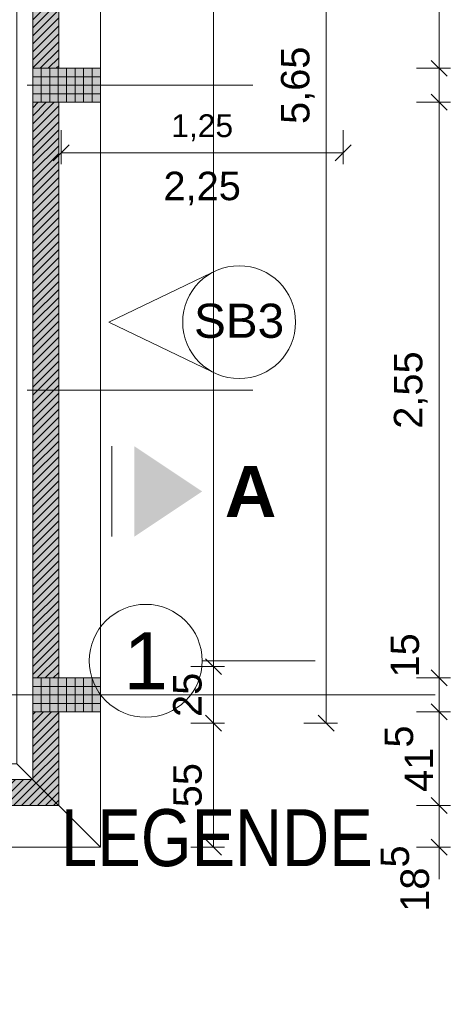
# Model space of a CAD drawing. Header units: metres. Extents: x -111 to 152, y -132 to 99.
# Tile 170 of 256: x 0.32 to 2.24, y -22.97 to -18.61. Entities that reach past the tile are written whole.
import ezdxf

# ---------------------------------------------------------------- set-up
doc = ezdxf.new("R2010")
doc.units = ezdxf.units.M
doc.header["$PDMODE"] = 1
doc.header["$PDSIZE"] = -2
doc.linetypes.add('Achsen 01', pattern=[5.291531, 3.175, -1.058062, 0.352704, -0.705764])
doc.linetypes.add('Raster 01', pattern=[2, 1, -1])
doc.layers.get('0').update_dxf_attribs({"lineweight": 25})
for name, color, linetype, lineweight, true_color in [('014_Fassadenarbeiten-000 Aufsicht Betonfertigteile', 7, 'Continuous', 9, 0xc0c0c0), ('AV1-Achsen', 1, 'Achsen 01', 18, 0xff0000), ('AV1-Raster', 7, 'Raster 01', 9, 0xa6a6a6)]:
    doc.layers.add(name, color=color, linetype=linetype, lineweight=lineweight, true_color=true_color)
for name, color, linetype, lineweight in [('014_Fassadenarbeiten-330 Betonfertigteile vertikal', 7, 'Continuous', 9), ('014_Fassadenarbeiten-330 Mauerwerk 11.5cm', 7, 'Continuous', 9), ('_1.35m (3D)', 7, 'Continuous', 9), ('_EG (2D)', 7, 'Continuous', 9), ('_GRU (2D)', 7, 'Continuous', 9), ('_Legende (2D)', 7, 'Continuous', 9), ('Bemaßung-Bemaßung', 7, 'Continuous', 9), ('Keine', 7, 'Continuous', 9)]:
    doc.layers.add(name, color=color, linetype=linetype, lineweight=lineweight)
doc.layers.get('0').freeze()
doc.styles.add('Arial', font='arial.ttf')
doc.styles.add('Arial (bold)', font='arialbd.ttf')
doc.styles.add('Arial Narrow', font='ARIALN.TTF')
doc.dimstyles.new('COE 50', dxfattribs={"dimtxt": 126.090495, "dimasz": 0.001414, "dimexe": 0.001, "dimexo": 0.01, "dimgap": 0.001, "dimtad": 1, "dimdec": 3, "dimtxsty": 'Arial', "dimblk": 'VW_SLASH-3', "dimblk1": 'VW_SLASH-3', "dimblk2": 'VW_SLASH-3', "dimcen": 0, "dimadec": 3, "dimazin": 0, "dimtfac": 0.8, "dimtdec": 3, "dimtix": 1, "dimtmove": 0, "dimatfit": 0, "dimldrblk": 'VW_SLASH-2', "dimfxl": 0.002, "dimfxlon": 1, "dimfrac": 2, "dimtolj": 1, "dimarcsym": 0})
pattern_1 = [(45, (0, 0), (0.01767767, -0.01767767), [])]
pattern_2 = [(-90, (0, 0), (0.0375, 0), [])]
pattern_3 = [(0, (0, 0), (2e-18, -0.0375), [])]

# ---------------------------------------------------------------- blocks, each defined once
blk = doc.blocks.new('Group-2')
at = {"layer": 'AV1-Raster'}
for p, q in [((1.35, -18.9), (-40.5, -18.9)), ((1.35, -20.25), (-40.5, -20.25))]:
    blk.add_line(p, q, dxfattribs=at)
blk = doc.blocks.new('1.35m (3D)')
at = {"layer": 'AV1-Raster', "color": 7}
blk.add_blockref('Group-2', (0, 0), dxfattribs=at)
blk = doc.blocks.new('VW_SLASH-3')
at = {"color": 0, "linetype": 'ByBlock', "lineweight": -2, "transparency": 16777216}
blk.add_line((0, 0), (-1, 0), dxfattribs=at)
at = {"color": 0, "linetype": 'Continuous', "lineweight": 15, "transparency": 16777216, "flags": 128}
blk.add_lwpolyline([(0.5, 0.5), (-0.5, -0.5)], dxfattribs=at)
blk = doc.blocks.new('*D419')
at = {"layer": 'Bemaßung-Bemaßung', "color": 0, "lineweight": -2}
for p, q in [((2.075, -16.275), (2.225, -16.275)), ((2.175, -18.7543), (2.175, -16.3457)), ((2.075, -18.825), (2.225, -18.825))]:
    blk.add_line(p, q, dxfattribs=at)
at = {"layer": 'Defpoints', "color": 0}
for p in [(0.675, -16.275), (2.175, -16.275), (0.675, -18.825)]:
    blk.add_point(p, dxfattribs=at)
at = {"layer": 'Bemaßung-Bemaßung', "color": 0, "lineweight": -2, "xscale": 0.070693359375, "yscale": 0.070693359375, "zscale": 0.070693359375}
for p, rotation in [((2.175, -16.275), 90), ((2.175, -18.825), 270)]:
    blk.add_blockref('VW_SLASH-3', p, dxfattribs=dict(at, rotation=rotation))
at = {"layer": 'Bemaßung-Bemaßung', "color": 0, "insert": (2.0492, -17.55), "char_height": 0.12609, "attachment_point": 5, "rotation": 90, "style": 'Arial'}
blk.add_mtext('\\A1;2,55', dxfattribs=at)
blk = doc.blocks.new('VW_SLASH-2')
at = {"color": 0, "linetype": 'ByBlock', "lineweight": -2, "transparency": 16777216}
blk.add_line((0, 0), (-1, 0), dxfattribs=at)
at = {"color": 0, "linetype": 'Continuous', "lineweight": 15, "transparency": 16777216, "flags": 128}
blk.add_lwpolyline([(0.5, 0.5), (-0.5, -0.5)], dxfattribs=at)
blk = doc.blocks.new('*D420')
at = {"layer": 'Bemaßung-Bemaßung', "color": 0, "lineweight": -2}
for p, q in [((2.175, -18.7543), (2.175, -18.6836)), ((2.075, -18.825), (2.225, -18.825)), ((2.175, -18.975), (2.175, -18.825)), ((2.075, -18.975), (2.225, -18.975)), ((2.175, -19.0457), (2.175, -19.1164))]:
    blk.add_line(p, q, dxfattribs=at)
at = {"layer": 'Defpoints', "color": 0}
for p in [(0.675, -18.825), (2.175, -18.825), (0.675, -18.975)]:
    blk.add_point(p, dxfattribs=at)
at = {"layer": 'Bemaßung-Bemaßung', "color": 0, "lineweight": -2, "xscale": 0.070693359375, "yscale": 0.070693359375, "zscale": 0.070693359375}
for p, rotation in [((2.175, -18.825), 270), ((2.175, -18.975), 90)]:
    blk.add_blockref('VW_SLASH-3', p, dxfattribs=dict(at, rotation=rotation))
at = {"layer": 'Bemaßung-Bemaßung', "color": 0, "insert": (2.3644, -18.9), "char_height": 0.12609, "attachment_point": 5, "rotation": 90, "style": 'Arial'}
blk.add_mtext('\\A1;15', dxfattribs=at)
blk = doc.blocks.new('*D421')
at = {"layer": 'Bemaßung-Bemaßung', "color": 0, "lineweight": -2}
for p, q in [((2.075, -18.975), (2.225, -18.975)), ((2.175, -21.4543), (2.175, -19.0457)), ((2.075, -21.525), (2.225, -21.525))]:
    blk.add_line(p, q, dxfattribs=at)
at = {"layer": 'Defpoints', "color": 0}
for p in [(0.675, -18.975), (2.175, -18.975), (0.675, -21.525)]:
    blk.add_point(p, dxfattribs=at)
at = {"layer": 'Bemaßung-Bemaßung', "color": 0, "lineweight": -2, "xscale": 0.070693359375, "yscale": 0.070693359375, "zscale": 0.070693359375}
for p, rotation in [((2.175, -18.975), 90), ((2.175, -21.525), 270)]:
    blk.add_blockref('VW_SLASH-3', p, dxfattribs=dict(at, rotation=rotation))
at = {"layer": 'Bemaßung-Bemaßung', "color": 0, "insert": (2.0492, -20.25), "char_height": 0.12609, "attachment_point": 5, "rotation": 90, "style": 'Arial'}
blk.add_mtext('\\A1;2,55', dxfattribs=at)
blk = doc.blocks.new('*D422')
at = {"layer": 'Bemaßung-Bemaßung', "color": 0, "lineweight": -2}
for p, q in [((2.175, -21.4543), (2.175, -21.3836)), ((2.075, -21.525), (2.225, -21.525)), ((2.175, -21.675), (2.175, -21.525)), ((2.075, -21.675), (2.225, -21.675)), ((2.175, -21.7457), (2.175, -21.8164))]:
    blk.add_line(p, q, dxfattribs=at)
at = {"layer": 'Defpoints', "color": 0}
for p in [(0.675, -21.525), (2.175, -21.525), (0.675, -21.675)]:
    blk.add_point(p, dxfattribs=at)
at = {"layer": 'Bemaßung-Bemaßung', "color": 0, "lineweight": -2, "xscale": 0.070693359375, "yscale": 0.070693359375, "zscale": 0.070693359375}
for p, rotation in [((2.175, -21.525), 270), ((2.175, -21.675), 90)]:
    blk.add_blockref('VW_SLASH-3', p, dxfattribs=dict(at, rotation=rotation))
at = {"layer": 'Bemaßung-Bemaßung', "color": 0, "insert": (2.0236, -21.4251), "char_height": 0.12609, "attachment_point": 5, "rotation": 90, "style": 'Arial'}
blk.add_mtext('\\A1;15', dxfattribs=at)
blk = doc.blocks.new('*D423')
at = {"layer": 'Bemaßung-Bemaßung', "color": 0, "lineweight": -2}
for p, q in [((2.075, -21.675), (2.225, -21.675)), ((2.175, -22.0193), (2.175, -21.7457)), ((2.075, -22.09), (2.225, -22.09))]:
    blk.add_line(p, q, dxfattribs=at)
at = {"layer": 'Defpoints', "color": 0}
for p in [(0.675, -21.675), (2.175, -21.675), (0.075, -22.09)]:
    blk.add_point(p, dxfattribs=at)
at = {"layer": 'Bemaßung-Bemaßung', "color": 0, "lineweight": -2, "xscale": 0.070693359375, "yscale": 0.070693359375, "zscale": 0.070693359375}
for p, rotation in [((2.175, -21.675), 90), ((2.175, -22.09), 270)]:
    blk.add_blockref('VW_SLASH-3', p, dxfattribs=dict(at, rotation=rotation))
at = {"layer": 'Bemaßung-Bemaßung', "color": 0, "insert": (2.0407, -21.8825), "char_height": 0.12609, "attachment_point": 5, "rotation": 90, "style": 'Arial'}
blk.add_mtext('\\A1;41\\S5^ ;', dxfattribs=at)
blk = doc.blocks.new('*D424')
at = {"layer": 'Bemaßung-Bemaßung', "color": 0, "lineweight": -2}
for p, q in [((2.175, -22.0193), (2.175, -21.9486)), ((2.075, -22.09), (2.225, -22.09)), ((2.175, -22.275), (2.175, -22.09)), ((2.075, -22.275), (2.225, -22.275)), ((2.175, -22.3457), (2.175, -22.4164))]:
    blk.add_line(p, q, dxfattribs=at)
at = {"layer": 'Defpoints', "color": 0}
for p in [(0.075, -22.09), (2.175, -22.09), (0.075, -22.275)]:
    blk.add_point(p, dxfattribs=at)
at = {"layer": 'Bemaßung-Bemaßung', "color": 0, "lineweight": -2, "xscale": 0.070693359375, "yscale": 0.070693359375, "zscale": 0.070693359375}
for p, rotation in [((2.175, -22.09), 270), ((2.175, -22.275), 90)]:
    blk.add_blockref('VW_SLASH-3', p, dxfattribs=dict(at, rotation=rotation))
at = {"layer": 'Bemaßung-Bemaßung', "color": 0, "insert": (2.0236, -22.4137), "char_height": 0.12609, "attachment_point": 5, "rotation": 90, "style": 'Arial'}
blk.add_mtext('\\A1;18\\S5^ ;', dxfattribs=at)
blk = doc.blocks.new('*D431')
at = {"layer": 'Bemaßung-Bemaßung', "color": 0, "lineweight": -2}
for p, q in [((1.075, -8.25), (1.225, -8.25)), ((1.175, -21.4043), (1.175, -8.3207)), ((1.075, -21.475), (1.225, -21.475))]:
    blk.add_line(p, q, dxfattribs=at)
at = {"layer": 'Defpoints', "color": 0}
for p in [(-1.77, -8.25), (1.175, -8.25), (-2.7, -21.475)]:
    blk.add_point(p, dxfattribs=at)
at = {"layer": 'Bemaßung-Bemaßung', "color": 0, "lineweight": -2, "xscale": 0.070693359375, "yscale": 0.070693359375, "zscale": 0.070693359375}
for p, rotation in [((1.175, -8.25), 89.99999999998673), ((1.175, -21.475), 269.9999999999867)]:
    blk.add_blockref('VW_SLASH-3', p, dxfattribs=dict(at, rotation=rotation))
at = {"layer": 'Bemaßung-Bemaßung', "color": 0, "insert": (1.0283, -14.8625), "char_height": 0.12609, "attachment_point": 5, "rotation": 90, "style": 'Arial'}
blk.add_mtext('\\A1;13,22\\S5^ ;', dxfattribs=at)
blk = doc.blocks.new('*D432')
at = {"layer": 'Bemaßung-Bemaßung', "color": 0, "lineweight": -2}
for p, q in [((1.175, -21.4043), (1.175, -21.3336)), ((1.075, -21.475), (1.225, -21.475)), ((1.175, -21.725), (1.175, -21.475)), ((1.075, -21.725), (1.225, -21.725)), ((1.175, -21.7957), (1.175, -21.8664))]:
    blk.add_line(p, q, dxfattribs=at)
at = {"layer": 'Defpoints', "color": 0}
for p in [(-2.7, -21.475), (1.175, -21.475), (-2.575, -21.725)]:
    blk.add_point(p, dxfattribs=at)
at = {"layer": 'Bemaßung-Bemaßung', "color": 0, "lineweight": -2, "xscale": 0.070693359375, "yscale": 0.070693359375, "zscale": 0.070693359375}
for p, rotation in [((1.175, -21.475), 270.0000000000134), ((1.175, -21.725), 90.00000000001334)]:
    blk.add_blockref('VW_SLASH-3', p, dxfattribs=dict(at, rotation=rotation))
at = {"layer": 'Bemaßung-Bemaßung', "color": 0, "insert": (1.0606, -21.6), "char_height": 0.12609, "attachment_point": 5, "rotation": 90, "style": 'Arial'}
blk.add_mtext('\\A1;25', dxfattribs=at)
blk = doc.blocks.new('*D433')
at = {"layer": 'Bemaßung-Bemaßung', "color": 0, "lineweight": -2}
for p, q in [((1.075, -21.725), (1.225, -21.725)), ((1.175, -22.2043), (1.175, -21.7957)), ((1.075, -22.275), (1.225, -22.275))]:
    blk.add_line(p, q, dxfattribs=at)
at = {"layer": 'Defpoints', "color": 0}
for p in [(-2.575, -21.725), (1.175, -21.725), (-2.7, -22.275)]:
    blk.add_point(p, dxfattribs=at)
at = {"layer": 'Bemaßung-Bemaßung', "color": 0, "lineweight": -2, "xscale": 0.070693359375, "yscale": 0.070693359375, "zscale": 0.070693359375}
for p, rotation in [((1.175, -21.725), 90.00000000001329), ((1.175, -22.275), 270.0000000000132)]:
    blk.add_blockref('VW_SLASH-3', p, dxfattribs=dict(at, rotation=rotation))
at = {"layer": 'Bemaßung-Bemaßung', "color": 0, "insert": (1.0609, -22), "char_height": 0.12609, "attachment_point": 5, "rotation": 90, "style": 'Arial'}
blk.add_mtext('\\A1;55', dxfattribs=at)
blk = doc.blocks.new('*D477')
at = {"layer": 'Bemaßung-Bemaßung', "color": 0, "lineweight": -2}
for p, q in [((0.075, -24.175), (0.075, -24.325)), ((0.49, -24.175), (0.49, -24.325)), ((0.4193, -24.275), (0.1457, -24.275))]:
    blk.add_line(p, q, dxfattribs=at)
at = {"layer": 'Defpoints', "color": 0}
for p in [(0.49, -22.09), (0.075, -22.275), (0.075, -24.275)]:
    blk.add_point(p, dxfattribs=at)
at = {"layer": 'Bemaßung-Bemaßung', "color": 0, "lineweight": -2, "xscale": 0.070693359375, "yscale": 0.070693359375, "zscale": 0.070693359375, "rotation": 180}
blk.add_blockref('VW_SLASH-3', (0.075, -24.275), dxfattribs=at)
at = {"layer": 'Bemaßung-Bemaßung', "color": 0, "lineweight": -2, "xscale": 0.070693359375, "yscale": 0.070693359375, "zscale": 0.070693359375}
blk.add_blockref('VW_SLASH-3', (0.49, -24.275), dxfattribs=at)
at = {"layer": 'Bemaßung-Bemaßung', "color": 0, "insert": (0.2825, -24.1407), "char_height": 0.12609, "attachment_point": 5, "style": 'Arial'}
blk.add_mtext('\\A1;41\\S5^ ;', dxfattribs=at)
blk = doc.blocks.new('*D478')
at = {"layer": 'Bemaßung-Bemaßung', "color": 0, "lineweight": -2}
for p, q in [((0.49, -24.175), (0.49, -24.325)), ((0.675, -24.175), (0.675, -24.325)), ((0.4193, -24.275), (0.3486, -24.275)), ((0.675, -24.275), (0.49, -24.275)), ((0.7457, -24.275), (0.8164, -24.275))]:
    blk.add_line(p, q, dxfattribs=at)
at = {"layer": 'Defpoints', "color": 0}
for p in [(0.49, -22.09), (0.675, -22.275), (0.49, -24.275)]:
    blk.add_point(p, dxfattribs=at)
at = {"layer": 'Bemaßung-Bemaßung', "color": 0, "lineweight": -2, "xscale": 0.070693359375, "yscale": 0.070693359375, "zscale": 0.070693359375}
blk.add_blockref('VW_SLASH-3', (0.49, -24.275), dxfattribs=at)
at = {"layer": 'Bemaßung-Bemaßung', "color": 0, "lineweight": -2, "xscale": 0.070693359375, "yscale": 0.070693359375, "zscale": 0.070693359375, "rotation": 180}
blk.add_blockref('VW_SLASH-3', (0.675, -24.275), dxfattribs=at)
at = {"layer": 'Bemaßung-Bemaßung', "color": 0, "insert": (0.8137, -24.1236), "char_height": 0.12609, "attachment_point": 5, "style": 'Arial'}
blk.add_mtext('\\A1;18\\S5^ ;', dxfattribs=at)
blk = doc.blocks.new('*D479')
at = {"layer": 'Bemaßung-Bemaßung', "color": 0, "lineweight": -2}
for p, q in [((-39.825, -24.675), (-39.825, -24.825)), ((0.675, -24.675), (0.675, -24.825)), ((0.6043, -24.775), (-39.7543, -24.775))]:
    blk.add_line(p, q, dxfattribs=at)
at = {"layer": 'Defpoints', "color": 0}
for p in [(-39.825, -22.275), (0.675, -22.275), (-39.825, -24.775)]:
    blk.add_point(p, dxfattribs=at)
at = {"layer": 'Bemaßung-Bemaßung', "color": 0, "lineweight": -2, "xscale": 0.070693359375, "yscale": 0.070693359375, "zscale": 0.070693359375, "rotation": 180}
blk.add_blockref('VW_SLASH-3', (-39.825, -24.775), dxfattribs=at)
at = {"layer": 'Bemaßung-Bemaßung', "color": 0, "lineweight": -2, "xscale": 0.070693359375, "yscale": 0.070693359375, "zscale": 0.070693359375}
blk.add_blockref('VW_SLASH-3', (0.675, -24.775), dxfattribs=at)
at = {"layer": 'Bemaßung-Bemaßung', "color": 0, "insert": (-19.575, -24.6492), "char_height": 0.12609, "attachment_point": 5, "style": 'Arial'}
blk.add_mtext('\\A1;40,50', dxfattribs=at)
blk = doc.blocks.new('*D500')
at = {"layer": 'Bemaßung-Bemaßung', "color": 0, "lineweight": -2}
for p, q in [((0.125, -23.175), (0.125, -23.325)), ((0.675, -23.175), (0.675, -23.325)), ((0.6043, -23.275), (0.1957, -23.275))]:
    blk.add_line(p, q, dxfattribs=at)
at = {"layer": 'Defpoints', "color": 0}
for p in [(0.125, -21.725), (0.675, -22.275), (0.125, -23.275)]:
    blk.add_point(p, dxfattribs=at)
at = {"layer": 'Bemaßung-Bemaßung', "color": 0, "lineweight": -2, "xscale": 0.070693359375, "yscale": 0.070693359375, "zscale": 0.070693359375, "rotation": 180}
blk.add_blockref('VW_SLASH-3', (0.125, -23.275), dxfattribs=at)
at = {"layer": 'Bemaßung-Bemaßung', "color": 0, "lineweight": -2, "xscale": 0.070693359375, "yscale": 0.070693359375, "zscale": 0.070693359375}
blk.add_blockref('VW_SLASH-3', (0.675, -23.275), dxfattribs=at)
at = {"layer": 'Bemaßung-Bemaßung', "color": 0, "insert": (0.4, -23.1609), "char_height": 0.12609, "attachment_point": 5, "style": 'Arial'}
blk.add_mtext('\\A1;55', dxfattribs=at)
blk = doc.blocks.new('*D597')
at = {"layer": 'Bemaßung-Bemaßung', "color": 0, "lineweight": -2}
for p, q in [((1.575, -16.075), (1.725, -16.075)), ((1.675, -16.1457), (1.675, -21.6543)), ((1.575, -21.725), (1.725, -21.725))]:
    blk.add_line(p, q, dxfattribs=at)
at = {"layer": 'Defpoints', "color": 0}
for p in [(0.125, -16.075), (0.125, -21.725), (1.675, -21.725)]:
    blk.add_point(p, dxfattribs=at)
at = {"layer": 'Bemaßung-Bemaßung', "color": 0, "lineweight": -2, "xscale": 0.070693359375, "yscale": 0.070693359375, "zscale": 0.070693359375}
for p, rotation in [((1.675, -16.075), 90.00000000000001), ((1.675, -21.725), 270)]:
    blk.add_blockref('VW_SLASH-3', p, dxfattribs=dict(at, rotation=rotation))
at = {"layer": 'Bemaßung-Bemaßung', "color": 0, "insert": (1.5492, -18.9), "char_height": 0.12609, "attachment_point": 5, "rotation": 90, "style": 'Arial'}
blk.add_mtext('\\A1;5,65', dxfattribs=at)
blk = doc.blocks.new('Group-767')
at = {"layer": 'Keine', "color": 7, "linetype": 'Continuous', "lineweight": 9, "transparency": 33554687, "flags": 128}
blk.add_lwpolyline([(1.1674, -19.7308), (0.7114, -19.9492), (1.1674, -20.1675)], dxfattribs=at)
at = {"layer": 'Keine', "color": 7, "linetype": 'Continuous', "lineweight": 9, "transparency": 33554687}
blk.add_circle((1.2892, -19.9492), 0.25, dxfattribs=at)
at = {"layer": 'Keine', "color": 7, "transparency": 33554687, "insert": (1.0892, -19.8673), "char_height": 0.15131, "attachment_point": 1, "line_spacing_factor": 0.967718, "style": 'Arial'}
blk.add_mtext('SB3', dxfattribs=at)
blk = doc.blocks.new('*D1950')
at = {"layer": 'Bemaßung-Bemaßung', "color": 0, "linetype": 'Continuous', "lineweight": -2, "transparency": 33554687}
for p, q in [((0.5004, -19.0992), (0.5004, -19.2492)), ((1.7504, -19.0992), (1.7504, -19.2492)), ((1.6797, -19.1992), (0.5711, -19.1992))]:
    blk.add_line(p, q, dxfattribs=at)
at = {"layer": 'Defpoints', "color": 0, "transparency": 33554687}
for p in [(0.5004, -18.9492), (1.7504, -18.9492), (0.5004, -19.1992)]:
    blk.add_point(p, dxfattribs=at)
at = {"layer": 'Bemaßung-Bemaßung', "color": 0, "lineweight": -2, "xscale": 0.070693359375, "yscale": 0.070693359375, "zscale": 0.070693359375, "rotation": 180}
blk.add_blockref('VW_SLASH-3', (0.5004, -19.1992), dxfattribs=at)
at = {"layer": 'Bemaßung-Bemaßung', "color": 0, "lineweight": -2, "xscale": 0.070693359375, "yscale": 0.070693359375, "zscale": 0.070693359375}
blk.add_blockref('VW_SLASH-3', (1.7504, -19.1992), dxfattribs=at)
at = {"layer": 'Bemaßung-Bemaßung', "color": 0, "lineweight": 25, "transparency": 33554687, "insert": (1.1254, -19.0885), "char_height": 0.10087, "attachment_point": 5, "style": 'Arial'}
blk.add_mtext('\\A1;1,25', dxfattribs=at)
blk = doc.blocks.new('Group-719')
at = {"layer": 'AV1-Achsen'}
blk.add_line((-43.35, -21.6), (4.2, -21.6), dxfattribs=at)
blk = doc.blocks.new('GRU (2D)')
at = {"layer": 'AV1-Achsen', "color": 7}
blk.add_blockref('Group-719', (0, 0), dxfattribs=at)
blk = doc.blocks.new('EG (2D)')
at = {"layer": '014_Fassadenarbeiten-330 Betonfertigteile vertikal', "linetype": 'Continuous', "lineweight": 0}
for points in [[(0.675, -18.825), (0.675, -18.975), (0.375, -18.975), (0.375, -18.825)], [(0.675, -21.525), (0.675, -21.675), (0.375, -21.675), (0.375, -21.525)]]:
    blk.add_hatch(color=9, dxfattribs=at).paths.add_polyline_path(points)
at = {"layer": '014_Fassadenarbeiten-330 Betonfertigteile vertikal', "linetype": 'Continuous', "lineweight": 9}
h = blk.add_hatch(dxfattribs=at)
h.set_pattern_fill('Stahlbetonfertigteil', color=8, style=0, pattern_type=2)
h.set_pattern_definition(pattern_2)
h.paths.add_polyline_path([(0.675, -18.825), (0.675, -18.975), (0.375, -18.975), (0.375, -18.825)])
at = {"layer": '014_Fassadenarbeiten-330 Betonfertigteile vertikal', "linetype": 'Continuous', "lineweight": 13}
h = blk.add_hatch(dxfattribs=at)
h.set_pattern_fill('Stahlbetonfertigteil-1', color=8, style=0, pattern_type=2)
h.set_pattern_definition(pattern_3)
h.paths.add_polyline_path([(0.675, -18.825), (0.675, -18.975), (0.375, -18.975), (0.375, -18.825)])
at = {"layer": '014_Fassadenarbeiten-330 Betonfertigteile vertikal', "linetype": 'Continuous', "lineweight": 9}
h = blk.add_hatch(dxfattribs=at)
h.set_pattern_fill('Stahlbetonfertigteil', color=8, style=0, pattern_type=2)
h.set_pattern_definition(pattern_2)
h.paths.add_polyline_path([(0.675, -21.525), (0.675, -21.675), (0.375, -21.675), (0.375, -21.525)])
at = {"layer": '014_Fassadenarbeiten-330 Betonfertigteile vertikal', "linetype": 'Continuous', "lineweight": 13}
h = blk.add_hatch(dxfattribs=at)
h.set_pattern_fill('Stahlbetonfertigteil-1', color=8, style=0, pattern_type=2)
h.set_pattern_definition(pattern_3)
h.paths.add_polyline_path([(0.675, -21.525), (0.675, -21.675), (0.375, -21.675), (0.375, -21.525)])
at = {"layer": '014_Fassadenarbeiten-330 Mauerwerk 11.5cm', "linetype": 'Continuous', "lineweight": 0, "true_color": 0xd19783}
for points in [[(0.375, -16.275), (0.49, -16.275), (0.49, -18.825), (0.375, -18.825)], [(0.375, -18.975), (0.49, -18.975), (0.49, -21.525), (0.375, -21.525)], [(0.49, -21.675), (0.49, -22.09), (0.075, -22.09), (0.075, -21.975), (0.375, -21.975), (0.375, -21.675)]]:
    blk.add_hatch(color=33, dxfattribs=at).paths.add_polyline_path(points)
at = {"layer": '014_Fassadenarbeiten-330 Mauerwerk 11.5cm', "linetype": 'Continuous', "lineweight": 9}
h = blk.add_hatch(dxfattribs=at)
h.set_pattern_fill('Mauerwerk Münster', color=8, style=0, pattern_type=2)
h.set_pattern_definition(pattern_1)
h.paths.add_polyline_path([(0.375, -16.275), (0.49, -16.275), (0.49, -18.825), (0.375, -18.825)])
h = blk.add_hatch(dxfattribs=at)
h.set_pattern_fill('Mauerwerk Münster', color=8, style=0, pattern_type=2)
h.set_pattern_definition(pattern_1)
h.paths.add_polyline_path([(0.375, -18.975), (0.49, -18.975), (0.49, -21.525), (0.375, -21.525)])
h = blk.add_hatch(dxfattribs=at)
h.set_pattern_fill('Mauerwerk Münster', color=8, style=0, pattern_type=2)
h.set_pattern_definition(pattern_1)
h.paths.add_polyline_path([(0.49, -21.675), (0.49, -22.09), (0.075, -22.09), (0.075, -21.975), (0.375, -21.975), (0.375, -21.675)])
at = {"layer": '014_Fassadenarbeiten-000 Aufsicht Betonfertigteile', "flags": 128}
for points in [[(0.305, -16.19), (0.21, -16.19), (0.21, -0.01), (0.305, -0.01), (0.305, 0.305), (0.675, 0.675), (0.675, -22.275), (0.305, -21.905)], [(-39.455, -21.905), (-39.124, -21.905), (-39.124, -21.81), (-22.976, -21.81), (-22.976, -21.905), (-18.9, -21.905), (-18.9, -21.81), (-0.026, -21.81), (-0.026, -21.905), (0.305, -21.905), (0.675, -22.275), (-39.825, -22.275)]]:
    blk.add_lwpolyline(points, close=True, dxfattribs=at)
at = {"layer": '014_Fassadenarbeiten-330 Betonfertigteile vertikal', "flags": 128}
for points in [[(0.675, -18.825), (0.675, -18.975), (0.375, -18.975), (0.375, -18.825)], [(0.675, -21.525), (0.675, -21.675), (0.375, -21.675), (0.375, -21.525)]]:
    blk.add_lwpolyline(points, close=True, dxfattribs=at)
at = {"layer": '014_Fassadenarbeiten-330 Mauerwerk 11.5cm', "flags": 128}
for points in [[(0.375, -16.275), (0.49, -16.275), (0.49, -18.825), (0.375, -18.825)], [(0.375, -18.975), (0.49, -18.975), (0.49, -21.525), (0.375, -21.525)], [(0.49, -21.675), (0.49, -22.09), (0.075, -22.09), (0.075, -21.975), (0.375, -21.975), (0.375, -21.675)]]:
    blk.add_lwpolyline(points, close=True, dxfattribs=at)
at = {"layer": 'Keine', "color": 9, "linetype": 'Continuous', "lineweight": 13, "flags": 128}
blk.add_lwpolyline([(-39.825, 0.675), (0.675, 0.675), (0.675, -22.275), (-39.825, -22.275)], close=True, dxfattribs=at)
at = {"layer": 'Bemaßung-Bemaßung'}
for base, p1, p2, angle, text, picture, middle in [((1.175, -8.25), (-2.7, -21.475), (-1.77, -8.25), 90, '13,22\\S5^ ;', '*D431', (1.0283, -14.8625)), ((1.675, -21.725), (0.125, -16.075), (0.125, -21.725), 270, '5,65', '*D597', (1.5492, -18.9)), ((1.175, -21.475), (-2.575, -21.725), (-2.7, -21.475), 270, '25', '*D432', (1.0606, -21.6)), ((2.175, -21.675), (0.075, -22.09), (0.675, -21.675), 270, '41\\S5^ ;', '*D423', (2.0407, -21.8825)), ((1.175, -21.725), (-2.7, -22.275), (-2.575, -21.725), 270, '55', '*D433', (1.0609, -22))]:
    dim = blk.add_linear_dim(base=base, p1=p1, p2=p2, angle=angle, text=text, dimstyle='COE 50', override={"dimtxt": 0.12609, "dimasz": 0.070693, "dimexe": 0.05, "dimgap": 0.05, "dimpost": '<>', "dimtxsty": 'Arial', "dimtmove": 2, "dimfxl": 0.1}, dxfattribs=at)
    dim.commit()
    dim.dimension.update_dxf_attribs({"geometry": picture, "text_midpoint": middle})
for p1, p2, text, override, picture, middle in [((0.675, -18.825), (0.675, -16.275), '2,55', {"dimtxt": 0.12609, "dimasz": 0.070693, "dimexe": 0.05, "dimgap": 0.05, "dimpost": '<>', "dimtxsty": 'Arial', "dimtmove": 2, "dimfxl": 0.1}, '*D419', (2.0492, -17.55)), ((0.675, -18.975), (0.675, -18.825), '15', {"dimtxt": 0.12609, "dimasz": 0.070693, "dimexe": 0.05, "dimgap": 0.05, "dimpost": '<>', "dimtxsty": 'Arial', "dimtix": 0, "dimtmove": 2, "dimfxl": 0.1}, '*D420', (2.3644, -18.9)), ((0.675, -21.525), (0.675, -18.975), '2,55', {"dimtxt": 0.12609, "dimasz": 0.070693, "dimexe": 0.05, "dimgap": 0.05, "dimpost": '<>', "dimtxsty": 'Arial', "dimtmove": 2, "dimfxl": 0.1}, '*D421', (2.0492, -20.25))]:
    dim = blk.add_aligned_dim(p1=p1, p2=p2, distance=-1.5, text=text, dimstyle='COE 50', override=override, dxfattribs=at)
    dim.commit()
    dim.dimension.update_dxf_attribs({"geometry": picture, "text_midpoint": middle})
for base, p1, p2, angle, text, picture, middle, dimtype in [((2.175, -21.525), (0.675, -21.675), (0.675, -21.525), 90, '15', '*D422', (2.0236, -21.4251), 161), ((2.175, -22.09), (0.075, -22.275), (0.075, -22.09), 270, '18\\S5^ ;', '*D424', (2.0236, -22.4137), 160)]:
    dim = blk.add_linear_dim(base=base, p1=p1, p2=p2, angle=angle, text=text, dimstyle='COE 50', override={"dimtxt": 0.12609, "dimasz": 0.070693, "dimexe": 0.05, "dimgap": 0.05, "dimpost": '<>', "dimtxsty": 'Arial', "dimtix": 0, "dimtmove": 2, "dimfxl": 0.1}, dxfattribs=at)
    dim.commit()
    dim.dimension.update_dxf_attribs({"geometry": picture, "text_midpoint": middle, "dimtype": dimtype})
for base, p1, p2, text, picture, middle in [((0.125, -23.275), (0.675, -22.275), (0.125, -21.725), '55', '*D500', (0.4, -23.1609)), ((0.075, -24.275), (0.49, -22.09), (0.075, -22.275), '41\\S5^ ;', '*D477', (0.2825, -24.1407)), ((-39.825, -24.775), (0.675, -22.275), (-39.825, -22.275), '40,50', '*D479', (-19.575, -24.6492))]:
    dim = blk.add_linear_dim(base=base, p1=p1, p2=p2, text=text, dimstyle='COE 50', override={"dimtxt": 0.12609, "dimasz": 0.070693, "dimexe": 0.05, "dimgap": 0.05, "dimpost": '<>', "dimtxsty": 'Arial', "dimtmove": 2, "dimfxl": 0.1}, dxfattribs=at)
    dim.commit()
    dim.dimension.update_dxf_attribs({"geometry": picture, "text_midpoint": middle})
dim = blk.add_linear_dim(base=(0.49, -24.275), p1=(0.675, -22.275), p2=(0.49, -22.09), text='18\\S5^ ;', dimstyle='COE 50', override={"dimtxt": 0.12609, "dimasz": 0.070693, "dimexe": 0.05, "dimgap": 0.05, "dimpost": '<>', "dimtxsty": 'Arial', "dimtix": 0, "dimtmove": 2, "dimfxl": 0.1}, dxfattribs=at)
dim.commit()
dim.dimension.update_dxf_attribs({"geometry": '*D478', "text_midpoint": (0.8137, -24.1236), "dimtype": 160})
blk = doc.blocks.new('Legende (2D)')
at = {"layer": 'Keine', "color": 7, "linetype": 'Achsen 01', "lineweight": 18, "transparency": 33554687}
blk.add_line((0.72537, -20.49915), (0.72537, -20.89915), dxfattribs=at)
at = {"layer": 'Keine', "color": 1, "linetype": 'Achsen 01', "lineweight": 18, "true_color": 0xff0000, "transparency": 33554687}
blk.add_line((1.62537, -21.44915), (1.12537, -21.44915), dxfattribs=at)
at = {"layer": 'Keine', "color": 1, "linetype": 'Continuous', "lineweight": 18, "true_color": 0xff0000, "transparency": 33554687}
blk.add_circle((0.87537, -21.44915), 0.25, dxfattribs=at)
at = {"layer": 'Keine', "color": 7, "linetype": 'Continuous', "lineweight": 18, "transparency": 33554687}
blk.add_solid([(0.82537, -20.49915), (0.82537, -20.89915), (1.12537, -20.69915)], dxfattribs=at)
at = {"layer": 'Keine', "color": 7, "transparency": 33554687}
blk.add_blockref('Group-767', (0, 0), dxfattribs=at)
for s, insert, char_height, attachment_point, line_spacing_factor, style in [('2,25', (1.12537, -19.28287), 0.12609, 2, 0.969122, 'Arial'), ('A', (1.22537, -20.69915), 0.22696, 4, 0.969122, 'Arial (bold)'), ('LEGENDE', (0.50037, -22.10638), 0.252181, 1, 0.966594, 'Arial Narrow')]:
    blk.add_mtext(s, dxfattribs=dict(at, insert=insert, char_height=char_height, attachment_point=attachment_point, line_spacing_factor=line_spacing_factor, style=style))
at = {"layer": 'Keine', "color": 1, "true_color": 0xff0000, "transparency": 33554687, "insert": (0.87537, -21.44915), "char_height": 0.25218, "attachment_point": 5, "line_spacing_factor": 0.969122, "style": 'Arial'}
blk.add_mtext('1', dxfattribs=at)
at = {"layer": 'Bemaßung-Bemaßung', "color": 7, "linetype": 'Continuous', "lineweight": 25, "transparency": 33554687}
dim = blk.add_linear_dim(base=(0.50037, -19.19915), p1=(1.75037, -18.94915), p2=(0.50037, -18.94915), text='1,25', dimstyle='COE 50', override={"dimtxt": 0.100872, "dimasz": 0.070693, "dimexe": 0.05, "dimgap": 0.05, "dimpost": '<>', "dimtxsty": 'Arial', "dimtmove": 2, "dimfxl": 0.1}, dxfattribs=at)
dim.commit()
dim.dimension.update_dxf_attribs({"geometry": '*D1950', "text_midpoint": (1.12537, -19.08853)})

msp = doc.modelspace()

# ---------------------------------------------------------------- block references
at = {"layer": '_1.35m (3D)'}
msp.add_blockref('1.35m (3D)', (0, 0), dxfattribs=at)

# ---------------------------------------------------------------- next in the draw order: block references
at = {"layer": '_EG (2D)'}
msp.add_blockref('EG (2D)', (0, 0), dxfattribs=at)

# ---------------------------------------------------------------- next in the draw order: block references
at = {"layer": '_Legende (2D)'}
msp.add_blockref('Legende (2D)', (0, 0), dxfattribs=at)

# ---------------------------------------------------------------- next in the draw order: block references
at = {"layer": '_GRU (2D)'}
msp.add_blockref('GRU (2D)', (0, 0), dxfattribs=at)

doc.saveas('drawing.dxf')
